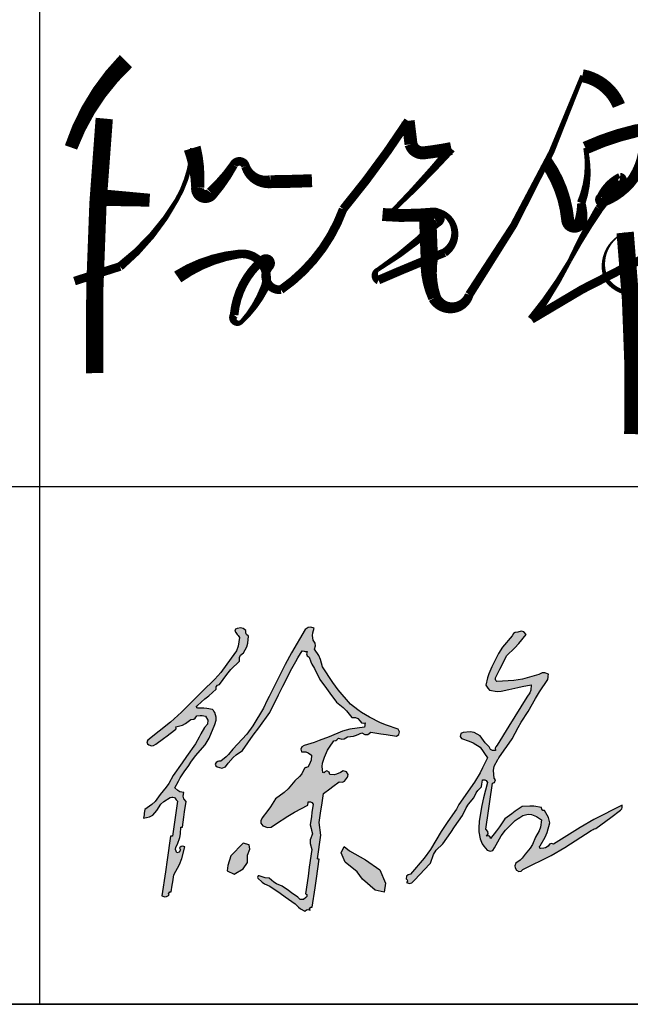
# Model space of a CAD drawing. Extents: x 1779708 to 7299578, y -1121471 to 88434.
# Tile 44 of 100: x 4057778 to 4059191, y -1065192 to -1062911. Entities that reach past the tile are written whole.
import ezdxf

# ---------------------------------------------------------------- set-up
doc = ezdxf.new("R2010")
doc.units = 0
doc.header["$LTSCALE"] = 1000
doc.header["$MEASUREMENT"] = 0
for name, color, linetype in [('PUB_TITLE', 4, 'CONTINUOUS'), ('可见线', 6, 'CONTINUOUS'), ('电子签', 2, 'CONTINUOUS')]:
    doc.layers.add(name, color=color, linetype=linetype)

# ---------------------------------------------------------------- blocks, each defined once
blk = doc.blocks.new('A$C5DA54128')
at = {"layer": '电子签'}
h = blk.add_hatch(color=256, dxfattribs=at)
h.dxf.hatch_style = 1
h.paths.add_polyline_path([(116.8, 343.6), (105.3, 346), (99.3, 349.2), (91, 357.4), (100.9, 376.5), (106.4, 385.9), (118, 404), (130.7, 422.4), (137.1, 431.6), (149.9, 450), (177.9, 482), (189.7, 501), (205.9, 540.4), (210.3, 553.8), (210.4, 562.3), (205.9, 575.8), (203.4, 579.2), (202.1, 580.9), (199.6, 584.3), (182.8, 587.5), (174.2, 588.2), (154.5, 587.8), (153.4, 593.5), (155.7, 595.7), (177.7, 614.7), (188.7, 624.3), (210.6, 643.3), (210.4, 650), (213.8, 654.9), (220.2, 657.1), (240.8, 686), (252.5, 699.7), (277.9, 724.6), (278, 735), (281, 741.4), (288.9, 748.2), (298.7, 766), (301.8, 776.5), (303.5, 796.7), (298, 801.2), (295.8, 805.7), (295.8, 812.9), (287.9, 819.2), (281.2, 820.9), (271.4, 819), (266.5, 817.4), (264.4, 811.3), (267.1, 807), (271.3, 801.3), (273.5, 798.5), (277.7, 792.8), (274.1, 767.3), (268.8, 754), (253.9, 733.1), (223.7, 691.6), (206.5, 672), (169.2, 636.7), (110, 576.4), (78.4, 547.9), (12.4, 495.1), (9.7, 490.4), (11, 484.9), (15.5, 482), (23.2, 479), (29.1, 479.6), (36, 484.1), (57.6, 500.2), (68.3, 508.2), (89.9, 524.3), (93, 527), (94.1, 529.8), (93.8, 533.9), (112.5, 538.9), (121.9, 543.6), (137.3, 555.4), (145.1, 556.1), (149.8, 559), (153.9, 565.6), (163.9, 567.1), (169.3, 566.9), (179, 564.5), (185.7, 553.3), (184.9, 542.2), (176.9, 532), (166, 513.4), (160.6, 504), (149.9, 485.3), (124.4, 448.6), (111.6, 430.2), (86.1, 393.5), (72.9, 370.1), (65.1, 358.9), (47.8, 338.4), (33.3, 318), (24, 308.7), (3.6, 294.2), (2.1, 284.3), (1.4, 279.4), (0, 269.5), (17.4, 273.3), (26.5, 278.6), (38.6, 291.7), (49.9, 309.9), (58.4, 318.2), (76.8, 329.1), (83.1, 330.5), (89.6, 329.8), (92.9, 325.3), (94.6, 323), (98, 318.5), (92.2, 277.9), (89.2, 257.6), (83.4, 217), (78.4, 217.7), (68.4, 148.4), (63.4, 113.8), (53.4, 44.5), (61.2, 41.8), (66.8, 42.3), (73.9, 46.6), (72.2, 50.7), (75.8, 55.9), (80.3, 55.8), (83.2, 75.6), (84.6, 85.5), (87.4, 105.3), (104.5, 135.7), (111.2, 152.6), (119.4, 186.5), (113.3, 188.2), (109, 187.4), (103.8, 183.7), (106.5, 178), (102.9, 170.9), (96.7, 169.6), (92.9, 178.9), (93.2, 185.8), (97.8, 194.7), (104.6, 213.6), (106.6, 223.8), (107.5, 243.9), (112.4, 243.1), (116.7, 272.8), (118.8, 287.7), (123.1, 317.4), (116.4, 325.8), (114.7, 333)])
h.paths.add_polyline_path([(476.8, 316.8), (483.1, 316.7), (487, 314.7), (490.9, 309.8), (487.5, 286), (485.8, 274.1), (482.3, 250.4), (484.9, 239.9), (486.1, 234.6), (488.7, 224.2), (482.6, 207.1), (482.2, 196.3), (487.2, 178.9), (479.7, 127.4), (476, 101.7), (468.6, 50.2), (472.2, 48.2), (472.8, 42.6), (469.6, 40), (462.9, 33.9), (453.4, 34.2), (447, 40.7), (428.6, 53.5), (419.4, 59.8), (401.1, 72.6), (384.8, 79), (376.9, 83.9), (364, 95.6), (352, 97.1), (346, 98.5), (334.6, 102.4), (331.5, 102.1), (329.5, 98.1), (331.1, 95.3), (343.1, 84), (350.5, 79.1), (365.7, 72.7), (395.1, 52.2), (409.8, 42), (439.2, 21.6), (448.6, 11.4), (454.3, 6.9), (466.4, 0), (471.5, 3.8), (475.9, 4.6), (482, 2.8), (480.2, 6.9), (483.9, 12.2), (488.3, 12), (496.3, 67.4), (500.3, 95.1), (508.4, 150.6), (505.4, 151), (503.4, 151.3), (507.4, 179), (509.4, 192.9), (513.4, 220.6), (511.5, 235), (510.5, 242.2), (508.5, 256.7), (513.4, 290.3), (515.8, 307.2), (520.7, 340.8), (538.7, 354.5), (547.8, 361.3), (566, 374.7), (575.4, 374.2), (581.6, 376.9), (587.6, 384.2), (590, 388.7), (590.9, 391.2), (591.8, 396.2), (587.1, 404), (577.8, 406.4), (569.9, 401.9), (558.4, 396.6), (551.4, 395.3), (538.8, 396.3), (537.7, 402.6), (530.3, 406.3), (524.7, 403.4), (522.6, 400.7), (519.3, 401.7), (517.4, 419.6), (518.2, 429.3), (523.3, 446.6), (532.4, 466.1), (537.9, 475.6), (550.3, 493.2), (556.5, 494.6), (559.8, 496.5), (564.1, 501.3), (574.1, 498.4), (581.1, 499.5), (589.9, 505.2), (607.2, 507.2), (616, 509.6), (632, 516.8), (640.7, 511.5), (649.3, 512), (657.4, 518.2), (687.1, 513.9), (702, 511.7), (731.7, 507.4), (738.5, 511.7), (740.7, 519.7), (737, 526.9), (702.9, 538.8), (686.1, 545.8), (653.6, 561.7), (630.9, 575.9), (619.8, 583.6), (598.5, 599.9), (563.7, 640.9), (547.5, 662.6), (518, 707.6), (512.4, 729.3), (507.6, 740.2), (495.1, 758.9), (498, 768.9), (497, 775.9), (491.3, 784.7), (489.3, 798.6), (489.9, 806.2), (493.8, 819.7), (483.8, 822.6), (476.7, 821.5), (468, 815.9), (428.6, 748.7), (410, 714.4), (375.1, 644.8), (363.7, 622.2), (358.1, 610.9), (346.7, 588.3), (316.7, 537.4), (298.7, 513.2), (258.8, 469.6), (246.2, 454.1), (239, 446.8), (223.4, 434.3), (218, 434.7), (214.9, 434), (210.3, 431.1), (207.6, 426.4), (209, 421), (213.5, 418), (226.4, 414.4), (237.1, 418), (245.3, 428.6), (259.4, 445.5), (267.9, 453.2), (286, 465.7), (317.6, 509.6), (333.4, 531.6), (365.1, 575.5), (390.6, 626.4), (403.4, 651.9), (428.9, 702.7), (440.8, 723.3), (446.8, 733.6), (459.1, 754), (465, 753.1), (468, 752.7), (473.9, 751.8), (471.8, 745.5), (473.7, 739.8), (479.2, 735.9), (483.8, 722.2), (487, 715.6), (494.7, 703.4), (501, 690.4), (504.1, 683.9), (510.2, 670.8), (529.7, 644.7), (539.4, 631.7), (558.9, 605.7), (578.1, 589.6), (587.1, 580.6), (603.1, 561.4), (613.5, 561.3), (619.9, 558.3), (626.7, 550.4), (631.1, 546.1), (635.2, 544.8), (641.2, 545.8), (640.5, 540.8), (640.1, 538.3), (639.4, 533.4), (597.3, 527.2), (576.2, 521.4), (536.8, 505.3), (508.6, 494), (494.1, 489), (465, 480.2), (458.1, 475.8), (455.4, 469.2), (457.2, 461.2), (469.4, 461.3), (476.3, 459.1), (486.2, 451.9), (484.7, 437.9), (482.6, 430.6), (476.2, 418), (472, 416.6), (469.9, 415.9), (465.6, 414.5), (457.9, 397.8), (451.8, 389.8), (437.6, 378.1), (418.1, 354.5), (406.7, 343.7), (382, 325.5), (367.7, 302.7), (360.1, 291.7), (343.7, 270.4), (339.3, 262.3), (339.8, 254.7), (345.5, 247.4), (359.2, 242.5), (369.6, 243.9), (381.6, 252.3), (418, 275.8), (436.9, 286.8), (475.4, 307), (475.9, 310.9)])
h.paths.add_polyline_path([(307.8, 179.7), (306, 191.9), (288.7, 196.8), (252.3, 160.2), (243.6, 132.7), (242.5, 117.3), (262.6, 107.2), (288.8, 122.6), (301, 141.2), (300.6, 162.8)], flags=17)
h.paths.add_polyline_path([(642.3, 149.3), (596, 175.2), (580.4, 187.1), (572, 169.1), (583.6, 142.4), (618, 114.4), (634.1, 92.8), (669.9, 60.8), (696, 55.1), (699.8, 81.4), (684.2, 120.2)], flags=17)
h = blk.add_hatch(color=256, dxfattribs=at)
h.dxf.hatch_style = 1
h.paths.add_polyline_path([(1025.1, 439.8), (1026.4, 441.6), (1027, 442.5), (1028.3, 444.4), (1043.6, 466.4), (1051.3, 477.4), (1066.6, 499.5), (1083.9, 531.9), (1093.3, 547.8), (1113.4, 578.6), (1134.7, 616.5), (1146, 635.1), (1169.8, 671.6), (1170.6, 677.5), (1171, 680.5), (1171.9, 686.4), (1161.6, 690.8), (1153.9, 690.6), (1144, 685.4), (1096.4, 672.2), (1071.5, 668), (1022.3, 665.1), (1019.7, 668.7), (1018.9, 671.2), (1018.8, 675.7), (1031.5, 701.1), (1037.9, 713.8), (1050.7, 739.3), (1074.6, 763.3), (1086, 775.8), (1107.7, 801.8), (1101.1, 809.4), (1092.7, 811.5), (1083.3, 807.8), (1075.6, 807), (1070.9, 804.2), (1066.7, 797.6), (1039.1, 764.7), (1027, 746.1), (1008.2, 707.5), (999.2, 687.1), (995.6, 676.3), (990.4, 654.5), (994.7, 648.8), (996.8, 646), (1001, 640.3), (1023.1, 636.8), (1035.1, 637.2), (1056.9, 642.4), (1082.9, 647.8), (1095.9, 650.5), (1122, 655.7), (1120.6, 640.5), (1117.8, 632.3), (1109.2, 619.7), (1074.8, 564), (1057.7, 536.2), (1023.4, 480.5), (1019.2, 476.1), (1017.9, 472), (1018.8, 466), (1010.3, 465.1), (1003.9, 468.6), (1000.1, 476.3), (988.9, 488.1), (983.6, 494.4), (974.3, 507.8), (956.7, 517.3), (945.1, 519.6), (925.2, 517.4), (918.5, 514.9), (915.9, 506.1), (920.2, 500.4), (942.9, 492.5), (954, 487.3), (974.6, 474.9), (982.9, 462.6), (987.1, 456.4), (995.4, 444.1), (981.5, 415.3), (973.9, 401.2), (957.5, 373.8), (939.6, 348), (930.7, 335.2), (912.8, 309.5), (910, 303.8), (908.6, 301), (905.7, 295.3), (887.9, 269.6), (878.9, 256.8), (861.1, 231), (830.2, 178.6), (812.2, 153.5), (772.5, 107.4), (765.5, 105.6), (761.4, 101.1), (760.4, 94), (763.2, 90.9), (763.6, 87.3), (761.5, 83.7), (769.4, 80.5), (776.5, 82), (782.3, 88.3), (801.5, 108.7), (811, 119), (830.2, 139.5), (839.1, 164.3), (847, 176.5), (866, 195), (888.9, 228), (900.4, 244.6), (923.4, 277.6), (933.5, 299.6), (940.3, 310.1), (956, 328.5), (962.7, 342.7), (967.4, 349.4), (978.3, 360.6), (979.5, 368.6), (980, 372.5), (981.2, 380.4), (987.5, 380.3), (991.4, 378.3), (995.3, 373.3), (983.8, 328.7), (979, 306.1), (971.4, 260.6), (970.1, 240.2), (970.7, 229.7), (974.2, 209.6), (980, 195.2), (984.4, 188.1), (994.7, 176.4), (1003.3, 173.9), (1010.5, 176.3), (1015.9, 183.4), (1035.2, 218.3), (1047.5, 234.8), (1075.4, 263.2), (1084.7, 268.5), (1089.2, 271.4), (1097.7, 277.7), (1113.5, 280.7), (1122.6, 280), (1137.7, 274.5), (1143, 270.3), (1145.7, 268.4), (1151.5, 264.9), (1148.5, 243.7), (1144.8, 232.9), (1134, 214.4), (1125.5, 193.1), (1119.3, 182.8), (1104.3, 165.6), (1095.5, 153.4), (1089.9, 147.8), (1077.7, 139.1), (1075, 131.3), (1075.6, 125.7), (1079.8, 118.6), (1086.3, 115.2), (1092.5, 116.1), (1097.8, 121), (1179.6, 161.4), (1219.6, 184.2), (1296, 233.9), (1300.9, 237.1), (1303.8, 238.3), (1309.5, 239.5), (1337.8, 260.7), (1352, 271.3), (1380.3, 292.5), (1384.4, 297), (1385.7, 300.9), (1384.9, 307), (1303.6, 265.6), (1263.8, 242.9), (1186.7, 194.1), (1180.3, 196.2), (1174.7, 194.3), (1170.8, 188.8), (1163.4, 183.8), (1158.5, 182.2), (1149.6, 181.8), (1146.6, 183), (1145.8, 187.4), (1148.2, 189.6), (1162.2, 214.8), (1167.8, 228.5), (1175.5, 256.4), (1171.8, 271.2), (1168.6, 278.6), (1160.3, 291.4), (1155.4, 292.2), (1152.3, 295.3), (1151.5, 300.3), (1129.7, 304.1), (1118.4, 304.7), (1096.3, 303.2), (1075.7, 289.6), (1065.5, 282.4), (1045.7, 267.5), (1030.3, 244), (1022, 232.5), (1004.6, 210.3), (1003.1, 215.5), (998.2, 218.3), (992.9, 217), (997.1, 224.1), (996.4, 231.4), (990.9, 237.6), (998.6, 291), (1002.4, 317.7), (1010.2, 371.2), (1015.9, 373.3), (1018.2, 380.7), (1014.8, 385.7), (1012.4, 407.6), (1014.8, 420.3)])
for p, q in [((266.5, 817.4), (264.4, 811.3)), ((264.4, 811.3), (267.1, 807)), ((271.4, 819), (266.5, 817.4)), ((267.1, 807), (271.3, 801.3)), ((271.3, 801.3), (273.5, 798.5)), ((281.2, 820.9), (271.4, 819)), ((273.5, 798.5), (277.7, 792.8)), ((287.9, 819.2), (281.2, 820.9)), ((295.8, 812.9), (287.9, 819.2)), ((295.8, 805.7), (295.8, 812.9)), ((298, 801.2), (295.8, 805.7)), ((303.5, 796.7), (298, 801.2)), ((468, 815.9), (428.6, 748.7)), ((476.7, 821.5), (468, 815.9)), ((483.8, 822.6), (476.7, 821.5)), ((493.8, 819.7), (483.8, 822.6)), ((489.3, 798.6), (489.9, 806.2)), ((491.3, 784.7), (489.3, 798.6)), ((489.9, 806.2), (493.8, 819.7)), ((1070.9, 804.2), (1066.7, 797.6)), ((1075.6, 807), (1070.9, 804.2)), ((1083.3, 807.8), (1075.6, 807)), ((1092.7, 811.5), (1083.3, 807.8)), ((1086, 775.8), (1107.7, 801.8)), ((1101.1, 809.4), (1092.7, 811.5)), ((1107.7, 801.8), (1101.1, 809.4)), ((277.7, 792.8), (274.1, 767.3)), ((298.7, 766), (301.8, 776.5)), ((301.8, 776.5), (303.5, 796.7)), ((497, 775.9), (491.3, 784.7)), ((498, 768.9), (497, 775.9)), ((1066.7, 797.6), (1039.1, 764.7)), ((1074.6, 763.3), (1086, 775.8)), ((268.8, 754), (253.9, 733.1)), ((274.1, 767.3), (268.8, 754)), ((278, 735), (281, 741.4)), ((281, 741.4), (288.9, 748.2)), ((288.9, 748.2), (298.7, 766)), ((428.6, 748.7), (410, 714.4)), ((446.8, 733.6), (459.1, 754)), ((459.1, 754), (465, 753.1)), ((465, 753.1), (468, 752.7)), ((468, 752.7), (473.9, 751.8)), ((473.9, 751.8), (471.8, 745.5)), ((471.8, 745.5), (473.7, 739.8)), ((495.1, 758.9), (498, 768.9)), ((507.6, 740.2), (495.1, 758.9)), ((1027, 746.1), (1008.2, 707.5)), ((1039.1, 764.7), (1027, 746.1)), ((1050.7, 739.3), (1074.6, 763.3)), ((253.9, 733.1), (223.7, 691.6)), ((252.5, 699.7), (277.9, 724.6)), ((277.9, 724.6), (278, 735)), ((410, 714.4), (375.1, 644.8)), ((428.9, 702.7), (440.8, 723.3)), ((440.8, 723.3), (446.8, 733.6)), ((473.7, 739.8), (479.2, 735.9)), ((479.2, 735.9), (483.8, 722.2)), ((483.8, 722.2), (487, 715.6)), ((487, 715.6), (494.7, 703.4)), ((512.4, 729.3), (507.6, 740.2)), ((518, 707.6), (512.4, 729.3)), ((1031.5, 701.1), (1037.9, 713.8)), ((1037.9, 713.8), (1050.7, 739.3)), ((223.7, 691.6), (206.5, 672)), ((220.2, 657.1), (240.8, 686)), ((240.8, 686), (252.5, 699.7)), ((403.4, 651.9), (428.9, 702.7)), ((494.7, 703.4), (501, 690.4)), ((501, 690.4), (504.1, 683.9)), ((547.5, 662.6), (518, 707.6)), ((999.2, 687.1), (995.6, 676.3)), ((1008.2, 707.5), (999.2, 687.1)), ((1018.8, 675.7), (1031.5, 701.1)), ((1144, 685.4), (1096.4, 672.2)), ((1153.9, 690.6), (1144, 685.4)), ((1161.6, 690.8), (1153.9, 690.6)), ((1171.9, 686.4), (1161.6, 690.8)), ((1171, 680.5), (1171.9, 686.4)), ((206.5, 672), (169.2, 636.7)), ((213.8, 654.9), (220.2, 657.1)), ((504.1, 683.9), (510.2, 670.8)), ((510.2, 670.8), (529.7, 644.7)), ((563.7, 640.9), (547.5, 662.6)), ((995.6, 676.3), (990.4, 654.5)), ((1018.9, 671.2), (1018.8, 675.7)), ((1019.7, 668.7), (1018.9, 671.2)), ((1022.3, 665.1), (1019.7, 668.7)), ((1071.5, 668), (1022.3, 665.1)), ((1096.4, 672.2), (1071.5, 668)), ((1146, 635.1), (1169.8, 671.6)), ((1169.8, 671.6), (1170.6, 677.5)), ((1170.6, 677.5), (1171, 680.5)), ((169.2, 636.7), (110, 576.4)), ((188.7, 624.3), (210.6, 643.3)), ((210.4, 650), (213.8, 654.9)), ((210.6, 643.3), (210.4, 650)), ((375.1, 644.8), (363.7, 622.2)), ((390.6, 626.4), (403.4, 651.9)), ((529.7, 644.7), (539.4, 631.7)), ((539.4, 631.7), (558.9, 605.7)), ((598.5, 599.9), (563.7, 640.9)), ((990.4, 654.5), (994.7, 648.8)), ((994.7, 648.8), (996.8, 646)), ((996.8, 646), (1001, 640.3)), ((1001, 640.3), (1023.1, 636.8)), ((1023.1, 636.8), (1035.1, 637.2)), ((1035.1, 637.2), (1056.9, 642.4)), ((1056.9, 642.4), (1082.9, 647.8)), ((1082.9, 647.8), (1095.9, 650.5)), ((1095.9, 650.5), (1122, 655.7)), ((1117.8, 632.3), (1109.2, 619.7)), ((1120.6, 640.5), (1117.8, 632.3)), ((1122, 655.7), (1120.6, 640.5)), ((1134.7, 616.5), (1146, 635.1)), ((155.7, 595.7), (177.7, 614.7)), ((177.7, 614.7), (188.7, 624.3)), ((358.1, 610.9), (346.7, 588.3)), ((363.7, 622.2), (358.1, 610.9)), ((365.1, 575.5), (390.6, 626.4)), ((558.9, 605.7), (578.1, 589.6)), ((619.8, 583.6), (598.5, 599.9)), ((1109.2, 619.7), (1074.8, 564)), ((1113.4, 578.6), (1134.7, 616.5)), ((110, 576.4), (78.4, 547.9)), ((153.4, 593.5), (155.7, 595.7)), ((154.2, 589.1), (153.4, 593.5)), ((157.1, 587.9), (154.2, 589.1)), ((174.2, 588.2), (157.1, 587.9)), ((182.8, 587.5), (174.2, 588.2)), ((199.6, 584.3), (182.8, 587.5)), ((202.1, 580.9), (199.6, 584.3)), ((203.4, 579.2), (202.1, 580.9)), ((205.9, 575.8), (203.4, 579.2)), ((210.4, 562.3), (205.9, 575.8)), ((346.7, 588.3), (316.7, 537.4)), ((333.4, 531.6), (365.1, 575.5)), ((578.1, 589.6), (587.1, 580.6)), ((587.1, 580.6), (603.1, 561.4)), ((630.9, 575.9), (619.8, 583.6)), ((653.6, 561.7), (630.9, 575.9)), ((1093.3, 547.8), (1113.4, 578.6)), ((78.4, 547.9), (12.4, 495.1)), ((112.5, 538.9), (121.9, 543.6)), ((121.9, 543.6), (137.3, 555.4)), ((137.3, 555.4), (145.1, 556.1)), ((145.1, 556.1), (149.8, 559)), ((149.8, 559), (153.9, 565.6)), ((153.9, 565.6), (163.9, 567.1)), ((163.9, 567.1), (169.3, 566.9)), ((169.3, 566.9), (179, 564.5)), ((184.9, 542.2), (176.9, 532)), ((179, 564.5), (185.7, 553.3)), ((185.7, 553.3), (184.9, 542.2)), ((205.9, 540.4), (210.3, 553.8)), ((210.3, 553.8), (210.4, 562.3)), ((603.1, 561.4), (613.5, 561.3)), ((613.5, 561.3), (619.9, 558.3)), ((619.9, 558.3), (626.7, 550.4)), ((626.7, 550.4), (631.1, 546.1)), ((631.1, 546.1), (635.2, 544.8)), ((635.2, 544.8), (641.2, 545.8)), ((641.2, 545.8), (640.5, 540.8)), ((686.1, 545.8), (653.6, 561.7)), ((702.9, 538.8), (686.1, 545.8)), ((1074.8, 564), (1057.7, 536.2)), ((1083.9, 531.9), (1093.3, 547.8)), ((68.3, 508.2), (89.9, 524.3)), ((89.9, 524.3), (93, 527)), ((93, 527), (94.1, 529.8)), ((93.8, 533.9), (112.5, 538.9)), ((94.1, 529.8), (93.8, 533.9)), ((166, 513.4), (160.6, 504)), ((176.9, 532), (166, 513.4)), ((189.7, 501), (205.9, 540.4)), ((316.7, 537.4), (298.7, 513.2)), ((317.6, 509.6), (333.4, 531.6)), ((576.2, 521.4), (536.8, 505.3)), ((597.3, 527.2), (576.2, 521.4)), ((639.4, 533.4), (597.3, 527.2)), ((616, 509.6), (632, 516.8)), ((632, 516.8), (640.7, 511.5)), ((640.1, 538.3), (639.4, 533.4)), ((640.5, 540.8), (640.1, 538.3)), ((649.3, 512), (657.4, 518.2)), ((657.4, 518.2), (687.1, 513.9)), ((687.1, 513.9), (702, 511.7)), ((737, 526.9), (702.9, 538.8)), ((740.7, 519.7), (737, 526.9)), ((738.5, 511.7), (740.7, 519.7)), ((918.5, 514.9), (915.9, 506.1)), ((925.2, 517.4), (918.5, 514.9)), ((945.1, 519.6), (925.2, 517.4)), ((956.7, 517.3), (945.1, 519.6)), ((974.3, 507.8), (956.7, 517.3)), ((1057.7, 536.2), (1023.4, 480.5)), ((1066.6, 499.5), (1083.9, 531.9)), ((12.4, 495.1), (9.7, 490.4)), ((9.7, 490.4), (11, 484.9)), ((11, 484.9), (15.5, 482)), ((36, 484.1), (57.6, 500.2)), ((57.6, 500.2), (68.3, 508.2)), ((149.9, 485.3), (124.4, 448.6)), ((160.6, 504), (149.9, 485.3)), ((177.9, 482), (189.7, 501)), ((298.7, 513.2), (258.8, 469.6)), ((286, 465.7), (317.6, 509.6)), ((494.1, 489), (465, 480.2)), ((508.6, 494), (494.1, 489)), ((536.8, 505.3), (508.6, 494)), ((537.9, 475.6), (550.3, 493.2)), ((550.3, 493.2), (556.5, 494.6)), ((556.5, 494.6), (559.8, 496.5)), ((559.8, 496.5), (564.1, 501.3)), ((564.1, 501.3), (574.1, 498.4)), ((574.1, 498.4), (581.1, 499.5)), ((581.1, 499.5), (589.9, 505.2)), ((589.9, 505.2), (607.2, 507.2)), ((607.2, 507.2), (616, 509.6)), ((640.7, 511.5), (649.3, 512)), ((702, 511.7), (731.7, 507.4)), ((731.7, 507.4), (738.5, 511.7)), ((915.9, 506.1), (920.2, 500.4)), ((920.2, 500.4), (942.9, 492.5)), ((942.9, 492.5), (954, 487.3)), ((954, 487.3), (974.6, 474.9)), ((983.6, 494.4), (974.3, 507.8)), ((988.9, 488.1), (983.6, 494.4)), ((1000.1, 476.3), (988.9, 488.1)), ((1051.3, 477.4), (1066.6, 499.5)), ((15.5, 482), (23.2, 479)), ((23.2, 479), (29.1, 479.6)), ((29.1, 479.6), (36, 484.1)), ((149.9, 450), (177.9, 482)), ((258.8, 469.6), (246.2, 454.1)), ((267.9, 453.2), (286, 465.7)), ((458.1, 475.8), (455.4, 469.2)), ((455.4, 469.2), (457.2, 461.2)), ((457.2, 461.2), (469.4, 461.3)), ((465, 480.2), (458.1, 475.8)), ((469.4, 461.3), (476.3, 459.1)), ((476.3, 459.1), (486.2, 451.9)), ((523.3, 446.6), (532.4, 466.1)), ((532.4, 466.1), (537.9, 475.6)), ((974.6, 474.9), (982.9, 462.6)), ((982.9, 462.6), (987.1, 456.4)), ((987.1, 456.4), (995.4, 444.1)), ((1003.9, 468.6), (1000.1, 476.3)), ((1010.3, 465.1), (1003.9, 468.6)), ((1018.8, 466), (1010.3, 465.1)), ((1019.2, 476.1), (1017.9, 472)), ((1017.9, 472), (1018.8, 466)), ((1023.4, 480.5), (1019.2, 476.1)), ((1028.3, 444.4), (1043.6, 466.4)), ((1043.6, 466.4), (1051.3, 477.4)), ((111.6, 430.2), (86.1, 393.5)), ((124.4, 448.6), (111.6, 430.2)), ((130.7, 422.4), (137.1, 431.6)), ((137.1, 431.6), (149.9, 450)), ((210.3, 431.1), (207.6, 426.4)), ((214.9, 434), (210.3, 431.1)), ((218, 434.7), (214.9, 434)), ((223.4, 434.3), (218, 434.7)), ((239, 446.8), (223.4, 434.3)), ((237.1, 418), (245.3, 428.6)), ((246.2, 454.1), (239, 446.8)), ((245.3, 428.6), (259.4, 445.5)), ((259.4, 445.5), (267.9, 453.2)), ((482.6, 430.6), (476.2, 418)), ((484.7, 437.9), (482.6, 430.6)), ((486.2, 451.9), (484.7, 437.9)), ((517.4, 419.6), (518.2, 429.3)), ((518.2, 429.3), (523.3, 446.6)), ((995.4, 444.1), (981.5, 415.3)), ((1014.8, 420.3), (1025.1, 439.8)), ((1025.1, 439.8), (1026.4, 441.6)), ((1026.4, 441.6), (1027, 442.5)), ((1027, 442.5), (1028.3, 444.4)), ((106.4, 385.9), (118, 404)), ((118, 404), (130.7, 422.4)), ((207.6, 426.4), (209, 421)), ((209, 421), (213.5, 418)), ((213.5, 418), (226.4, 414.4)), ((226.4, 414.4), (237.1, 418)), ((465.6, 414.5), (457.9, 397.8)), ((469.9, 415.9), (465.6, 414.5)), ((472, 416.6), (469.9, 415.9)), ((476.2, 418), (472, 416.6)), ((519.3, 401.7), (517.4, 419.6)), ((521.5, 401), (519.3, 401.7)), ((523.3, 401.6), (521.5, 401)), ((524.7, 403.4), (523.3, 401.6)), ((530.3, 406.3), (524.7, 403.4)), ((537.7, 402.6), (530.3, 406.3)), ((538.8, 396.3), (537.7, 402.6)), ((569.9, 401.9), (558.4, 396.6)), ((577.8, 406.4), (569.9, 401.9)), ((587.1, 404), (577.8, 406.4)), ((591.8, 396.2), (587.1, 404)), ((973.9, 401.2), (957.5, 373.8)), ((981.5, 415.3), (973.9, 401.2)), ((1012.4, 407.6), (1014.8, 420.3)), ((1014.8, 385.7), (1012.4, 407.6)), ((86.1, 393.5), (72.9, 370.1)), ((91, 357.4), (100.9, 376.5)), ((100.9, 376.5), (106.4, 385.9)), ((437.6, 378.1), (418.1, 354.5)), ((451.8, 389.8), (437.6, 378.1)), ((457.9, 397.8), (451.8, 389.8)), ((551.4, 395.3), (538.8, 396.3)), ((547.8, 361.3), (566, 374.7)), ((558.4, 396.6), (551.4, 395.3)), ((566, 374.7), (575.4, 374.2)), ((575.4, 374.2), (581.6, 376.9)), ((581.6, 376.9), (587.6, 384.2)), ((587.6, 384.2), (590, 388.7)), ((590, 388.7), (590.9, 391.2)), ((590.9, 391.2), (591.8, 396.2)), ((957.5, 373.8), (939.6, 348)), ((979.5, 368.6), (980, 372.5)), ((980, 372.5), (981.2, 380.4)), ((981.2, 380.4), (987.5, 380.3)), ((995.3, 373.3), (983.8, 328.7)), ((987.5, 380.3), (991.4, 378.3)), ((991.4, 378.3), (995.3, 373.3)), ((1002.4, 317.7), (1010.2, 371.2)), ((1010.2, 371.2), (1015.9, 373.3)), ((1018.2, 380.7), (1014.8, 385.7)), ((1015.9, 373.3), (1018.2, 380.7)), ((65.1, 358.9), (47.8, 338.4)), ((72.9, 370.1), (65.1, 358.9)), ((99.3, 349.2), (91, 357.4)), ((105.3, 346), (99.3, 349.2)), ((116.8, 343.6), (105.3, 346)), ((114.7, 333), (116.8, 343.6)), ((406.7, 343.7), (382, 325.5)), ((418.1, 354.5), (406.7, 343.7)), ((520.7, 340.8), (538.7, 354.5)), ((538.7, 354.5), (547.8, 361.3)), ((939.6, 348), (930.7, 335.2)), ((956, 328.5), (962.7, 342.7)), ((962.7, 342.7), (967.4, 349.4)), ((967.4, 349.4), (978.3, 360.6)), ((978.3, 360.6), (979.5, 368.6)), ((33.3, 318), (24, 308.7)), ((47.8, 338.4), (33.3, 318)), ((49.9, 309.9), (58.4, 318.2)), ((58.4, 318.2), (76.8, 329.1)), ((76.8, 329.1), (81.8, 330.2)), ((81.8, 330.2), (84.5, 330.4)), ((84.5, 330.4), (89.6, 329.8)), ((89.6, 329.8), (92.9, 325.3)), ((98, 318.5), (92.2, 277.9)), ((92.9, 325.3), (94.6, 323)), ((94.6, 323), (98, 318.5)), ((116.4, 325.8), (114.7, 333)), ((123.1, 317.4), (116.4, 325.8)), ((118.8, 287.7), (123.1, 317.4)), ((382, 325.5), (367.7, 302.7)), ((476.2, 312.9), (476.8, 316.8)), ((476.8, 316.8), (483.1, 316.7)), ((483.1, 316.7), (487, 314.7)), ((487, 314.7), (490.9, 309.8)), ((515.8, 307.2), (520.7, 340.8)), ((930.7, 335.2), (912.8, 309.5)), ((940.3, 310.1), (956, 328.5)), ((983.8, 328.7), (979, 306.1)), ((998.6, 291), (1002.4, 317.7)), ((3.6, 294.2), (2.1, 284.3)), ((24, 308.7), (3.6, 294.2)), ((26.5, 278.6), (38.6, 291.7)), ((38.6, 291.7), (49.9, 309.9)), ((116.7, 272.8), (118.8, 287.7)), ((360.1, 291.7), (343.7, 270.4)), ((367.7, 302.7), (360.1, 291.7)), ((418, 275.8), (436.9, 286.8)), ((436.9, 286.8), (475.4, 307)), ((475.4, 307), (475.9, 310.9)), ((475.9, 310.9), (476.2, 312.9)), ((487.5, 286), (485.8, 274.1)), ((490.9, 309.8), (487.5, 286)), ((508.5, 256.7), (513.4, 290.3)), ((513.4, 290.3), (515.8, 307.2)), ((905.7, 295.3), (887.9, 269.6)), ((908.6, 301), (905.7, 295.3)), ((910, 303.8), (908.6, 301)), ((912.8, 309.5), (910, 303.8)), ((923.4, 277.6), (933.5, 299.6)), ((933.5, 299.6), (940.3, 310.1)), ((979, 306.1), (971.4, 260.6)), ((990.9, 237.6), (998.6, 291)), ((1075.7, 289.6), (1065.5, 282.4)), ((1096.3, 303.2), (1075.7, 289.6)), ((1118.4, 304.7), (1096.3, 303.2)), ((1129.7, 304.1), (1118.4, 304.7)), ((1151.5, 300.3), (1129.7, 304.1)), ((1152.3, 295.3), (1151.5, 300.3)), ((1155.4, 292.2), (1152.3, 295.3)), ((1160.3, 291.4), (1155.4, 292.2)), ((1168.6, 278.6), (1160.3, 291.4)), ((1384.9, 307), (1303.6, 265.6)), ((1352, 271.3), (1380.3, 292.5)), ((1380.3, 292.5), (1384.4, 297)), ((1384.4, 297), (1385.7, 300.9)), ((1385.7, 300.9), (1384.9, 307)), ((1.4, 279.4), (0, 269.5)), ((0, 269.5), (17.4, 273.3)), ((2.1, 284.3), (1.4, 279.4)), ((17.4, 273.3), (26.5, 278.6)), ((89.2, 257.6), (83.4, 217)), ((92.2, 277.9), (89.2, 257.6)), ((112.4, 243.1), (116.7, 272.8)), ((343.7, 270.4), (339.3, 262.3)), ((339.3, 262.3), (339.8, 254.7)), ((381.6, 252.3), (418, 275.8)), ((485.8, 274.1), (482.3, 250.4)), ((510.5, 242.2), (508.5, 256.7)), ((878.9, 256.8), (861.1, 231)), ((887.9, 269.6), (878.9, 256.8)), ((900.4, 244.6), (923.4, 277.6)), ((971.4, 260.6), (970.1, 240.2)), ((1045.7, 267.5), (1030.3, 244)), ((1065.5, 282.4), (1045.7, 267.5)), ((1047.5, 234.8), (1075.4, 263.2)), ((1075.4, 263.2), (1084.7, 268.5)), ((1084.7, 268.5), (1089.2, 271.4)), ((1089.2, 271.4), (1097.7, 277.7)), ((1097.7, 277.7), (1113.5, 280.7)), ((1113.5, 280.7), (1122.6, 280)), ((1122.6, 280), (1137.7, 274.5)), ((1137.7, 274.5), (1143, 270.3)), ((1143, 270.3), (1145.7, 268.4)), ((1145.7, 268.4), (1151.5, 264.9)), ((1151.5, 264.9), (1148.5, 243.7)), ((1171.8, 271.2), (1168.6, 278.6)), ((1175.5, 256.4), (1171.8, 271.2)), ((1303.6, 265.6), (1263.8, 242.9)), ((1309.5, 239.5), (1337.8, 260.7)), ((1337.8, 260.7), (1352, 271.3)), ((106.6, 223.8), (107.5, 243.9)), ((107.5, 243.9), (109.4, 243.6)), ((109.4, 243.6), (110.4, 243.4)), ((110.4, 243.4), (112.4, 243.1)), ((339.8, 254.7), (345.5, 247.4)), ((345.5, 247.4), (359.2, 242.5)), ((359.2, 242.5), (369.6, 243.9)), ((369.6, 243.9), (381.6, 252.3)), ((482.3, 250.4), (484.9, 239.9)), ((484.9, 239.9), (486.1, 234.6)), ((486.1, 234.6), (488.7, 224.2)), ((511.5, 235), (510.5, 242.2)), ((513.4, 220.6), (511.5, 235)), ((861.1, 231), (830.2, 178.6)), ((888.9, 228), (900.4, 244.6)), ((970.1, 240.2), (970.7, 229.7)), ((970.7, 229.7), (974.2, 209.6)), ((996.4, 231.4), (990.9, 237.6)), ((997.1, 224.1), (996.4, 231.4)), ((1022, 232.5), (1004.6, 210.3)), ((1030.3, 244), (1022, 232.5)), ((1035.2, 218.3), (1047.5, 234.8)), ((1144.8, 232.9), (1134, 214.4)), ((1148.5, 243.7), (1144.8, 232.9)), ((1162.2, 214.8), (1167.8, 228.5)), ((1167.8, 228.5), (1175.5, 256.4)), ((1263.8, 242.9), (1186.7, 194.1)), ((1219.6, 184.2), (1296, 233.9)), ((1296, 233.9), (1300.9, 237.1)), ((1300.9, 237.1), (1303.8, 238.3)), ((1303.8, 238.3), (1309.5, 239.5)), ((78.4, 217.7), (68.4, 148.4)), ((80.4, 217.4), (78.4, 217.7)), ((81.4, 217.3), (80.4, 217.4)), ((83.4, 217), (81.4, 217.3)), ((97.8, 194.7), (104.6, 213.6)), ((104.6, 213.6), (106.6, 223.8)), ((482.6, 207.1), (482.2, 196.3)), ((488.7, 224.2), (482.6, 207.1)), ((509.4, 192.9), (513.4, 220.6)), ((866, 195), (888.9, 228)), ((974.2, 209.6), (980, 195.2)), ((992.9, 217), (997.1, 224.1)), ((998.2, 218.3), (992.9, 217)), ((1003.1, 215.5), (998.2, 218.3)), ((1004.6, 210.3), (1003.1, 215.5)), ((1015.9, 183.4), (1035.2, 218.3)), ((1134, 214.4), (1125.5, 193.1)), ((1148.2, 189.6), (1162.2, 214.8)), ((92.9, 178.9), (93.2, 185.8)), ((96.7, 169.6), (92.9, 178.9)), ((93.2, 185.8), (97.8, 194.7)), ((106.5, 178), (102.9, 170.9)), ((109, 187.4), (103.8, 183.7)), ((103.8, 183.7), (106.5, 178)), ((113.3, 188.2), (109, 187.4)), ((111.2, 152.6), (119.4, 186.5)), ((119.4, 186.5), (113.3, 188.2)), ((487.2, 178.9), (479.7, 127.4)), ((482.2, 196.3), (487.2, 178.9)), ((503.4, 151.3), (507.4, 179)), ((507.4, 179), (509.4, 192.9)), ((830.2, 178.6), (812.2, 153.5)), ((839.1, 164.3), (847, 176.5)), ((847, 176.5), (866, 195)), ((980, 195.2), (984.4, 188.1)), ((984.4, 188.1), (994.7, 176.4)), ((994.7, 176.4), (1003.3, 173.9)), ((1003.3, 173.9), (1010.5, 176.3)), ((1010.5, 176.3), (1015.9, 183.4)), ((1119.3, 182.8), (1104.3, 165.6)), ((1125.5, 193.1), (1119.3, 182.8)), ((1145.8, 187.4), (1148.2, 189.6)), ((1146.6, 183), (1145.8, 187.4)), ((1149.6, 181.8), (1146.6, 183)), ((1158.5, 182.2), (1149.6, 181.8)), ((1163.4, 183.8), (1158.5, 182.2)), ((1170.8, 188.8), (1163.4, 183.8)), ((1174.7, 194.3), (1170.8, 188.8)), ((1180.3, 196.2), (1174.7, 194.3)), ((1179.6, 161.4), (1219.6, 184.2)), ((1186.7, 194.1), (1180.3, 196.2)), ((68.4, 148.4), (63.4, 113.8)), ((102.9, 170.9), (96.7, 169.6)), ((104.5, 135.7), (111.2, 152.6)), ((500.3, 95.1), (508.4, 150.6)), ((505.4, 151), (503.4, 151.3)), ((506.4, 150.9), (505.4, 151)), ((508.4, 150.6), (506.4, 150.9)), ((812.2, 153.5), (772.5, 107.4)), ((830.2, 139.5), (839.1, 164.3)), ((1089.9, 147.8), (1077.7, 139.1)), ((1095.5, 153.4), (1089.9, 147.8)), ((1104.3, 165.6), (1095.5, 153.4)), ((1097.8, 121), (1179.6, 161.4)), ((87.4, 105.3), (104.5, 135.7)), ((479.7, 127.4), (476, 101.7)), ((801.5, 108.7), (811, 119)), ((811, 119), (830.2, 139.5)), ((1077.7, 139.1), (1075, 131.3)), ((1075, 131.3), (1075.6, 125.7)), ((1075.6, 125.7), (1079.8, 118.6)), ((1079.8, 118.6), (1086.3, 115.2)), ((1086.3, 115.2), (1092.5, 116.1)), ((1092.5, 116.1), (1097.8, 121)), ((63.4, 113.8), (53.4, 44.5)), ((84.6, 85.5), (87.4, 105.3)), ((331.5, 102.1), (329.5, 98.1)), ((329.5, 98.1), (331.1, 95.3)), ((331.1, 95.3), (343.1, 84)), ((334.6, 102.4), (331.5, 102.1)), ((346, 98.5), (334.6, 102.4)), ((352, 97.1), (346, 98.5)), ((364, 95.6), (352, 97.1)), ((376.9, 83.9), (364, 95.6)), ((476, 101.7), (468.6, 50.2)), ((496.3, 67.4), (500.3, 95.1)), ((761.4, 101.1), (760.4, 94)), ((760.4, 94), (763.2, 90.9)), ((765.5, 105.6), (761.4, 101.1)), ((763.6, 87.3), (761.5, 83.7)), ((763.2, 90.9), (763.6, 87.3)), ((772.5, 107.4), (765.5, 105.6)), ((776.5, 82), (782.3, 88.3)), ((782.3, 88.3), (801.5, 108.7)), ((80.3, 55.8), (83.2, 75.6)), ((83.2, 75.6), (84.6, 85.5)), ((343.1, 84), (350.5, 79.1)), ((350.5, 79.1), (365.7, 72.7)), ((365.7, 72.7), (395.1, 52.2)), ((384.8, 79), (376.9, 83.9)), ((401.1, 72.6), (384.8, 79)), ((419.4, 59.8), (401.1, 72.6)), ((428.6, 53.5), (419.4, 59.8)), ((488.3, 12), (496.3, 67.4)), ((761.5, 83.7), (769.4, 80.5)), ((769.4, 80.5), (776.5, 82)), ((53.4, 44.5), (61.2, 41.8)), ((61.2, 41.8), (66.8, 42.3)), ((66.8, 42.3), (73.9, 46.6)), ((72.2, 50.7), (75.8, 55.9)), ((73.9, 46.6), (72.2, 50.7)), ((75.8, 55.9), (80.3, 55.8)), ((395.1, 52.2), (409.8, 42)), ((409.8, 42), (439.2, 21.6)), ((447, 40.7), (428.6, 53.5)), ((453.4, 34.2), (447, 40.7)), ((462.9, 33.9), (453.4, 34.2)), ((469.6, 40), (462.9, 33.9)), ((468.6, 50.2), (472.2, 48.2)), ((472.8, 42.6), (469.6, 40)), ((472.2, 48.2), (472.8, 42.6)), ((439.2, 21.6), (448.6, 11.4)), ((448.6, 11.4), (454.3, 6.9)), ((454.3, 6.9), (466.4, 0)), ((466.4, 0), (471.5, 3.8)), ((471.5, 3.8), (475.9, 4.6)), ((475.9, 4.6), (482, 2.8)), ((480.2, 6.9), (483.9, 12.2)), ((482, 2.8), (480.2, 6.9)), ((483.9, 12.2), (488.3, 12))]:
    blk.add_line(p, q, dxfattribs=at)
for points in [[(288.7, 196.8), (252.3, 160.2), (243.6, 132.7), (242.5, 117.3), (262.6, 107.2), (288.8, 122.6), (301, 141.2), (300.6, 162.8), (307.8, 179.7), (306, 191.9)], [(596, 175.2), (642.3, 149.3), (684.2, 120.2), (699.8, 81.4), (696, 55.1), (669.9, 60.8), (634.1, 92.8), (618, 114.4), (583.6, 142.4), (572, 169.1), (580.4, 187.1)]]:
    blk.add_lwpolyline(points, close=True, dxfattribs=at)
blk = doc.blocks.new('A$C3D8761CE')
at = {"layer": 'PUB_TITLE'}
for p, q in [((76100, 20800), (83100, 20800)), ((83100, 19600), (76100, 19600))]:
    blk.add_line(p, q, dxfattribs=at)
for points in [[(81000, 28000), (81000, 19600)], [(76100, 19600), (83100, 19600)]]:
    blk.add_lwpolyline(points, dxfattribs=at)
at = {"layer": '电子签'}
for points in [[(81200.3, 21785.3, 40, 30, 0.113665), (81073, 21585.3, 30, 30, 12.10746)], [(81320.1, 21285.2, 30, 20, -0.118474), (81462.5, 21338.4, 20, 20, -0.582329), (81521.1, 21259.3, 20, 10, -0.090401), (81468.1, 21181.5, 10, 20, -0.951917), (81450.7, 21197, 20, 20, -0.196864), (81517.3, 21325.3, 20, 20, -0.939279), (81532.3, 21309.7, 20, 20, 0.685736), (81559.1, 21255.6, 20, 20, 0.154244), (81703.1, 21442.1, 20, 20, 0.028127), (81853.7, 21646.9, 30, 30, 0), (81860.3, 21592.6, 30, 30, 0.362787), (81890.5, 21572.8, 30, 30, 0.019197), (81953.7, 21582.7, 20, 10, -0.020472), (81816.3, 21437.1, 10, 10, -0.233729), (81794.3, 21429.9, 30, 30, 0.045779), (81912.8, 21430.9, 30, 20, -0.879667), (81921.1, 21410.8, 20, 10, -0.048621), (81783.3, 21302.1, 10, 20, 0.623556), (81784.9, 21278, 20, 20, -0.008278), (81937.7, 21341.5, 20, 10, 0.816036), (81898.3, 21438.9, 40, 40, 0), (81902.6, 21329.3, 40, 30, 0.122736), (81914.9, 21236.9, 30, 20, 0.663287), (81995.1, 21244.1, 20, 10, 0.069085), (82257.2, 21751.5, 30, 30, -0.253622), (82341.6, 21682.5, 30, 30, 3.190749)], [(82173, 21552.2, 30, 30, -0.131933), (82223.2, 21416.8, 30, 30, 0.873436), (82253.8, 21415.5, 30, 20, 0.080941), (82254.4, 21456.5, 20, 10, 0.144959), (82264.2, 21584.1, 30, 30, -0.051263), (82381.4, 21623.8, 30, 30, -0.581071), (82402.9, 21600.4, 30, 20, -0.302678), (82305.9, 21457.9, 20, 20, -0.944201), (82300, 21470.2, 20, 20, -0.168661), (82344.3, 21516.4, 20, 20, -1.302791), (82339.8, 21504.7, 20, 20, -0.022864), (82295.8, 21443.1, 20, 10, 0.024629), (82227.6, 21322.5, 10, 20, -0.040418), (82139, 21186.6, 20, 20, -0.047626), (82503.7, 21373, 20, 20, -0.295695), (82538.2, 21368.5, 20, 20, 0), (82529.7, 21355.7, 20, 10, -0.045754), (82427.3, 21263.7, 10, 10, -0.422502), (82312.9, 21278.8, 10, 2, -0.421761), (82356.1, 21388.2, 40, 40, -0.031692), (82373.8, 20921.1, 40, 40, 2.926125)], [(81081.1, 21275.7, 20, 20, 0), (81186.5, 21309.4, 20, 10, 0.095128), (81318.9, 21465.3, 10, 10, 0.114048), (81353.8, 21583.5, 40, 30, -0.076678), (81366.4, 21492.5, 30, 30, 0.784183), (81398.5, 21478.8, 30, 20, 0.053539), (81449.7, 21544.9, 20, 20, -0.714299), (81477.2, 21541.4, 20, 30, 0.356783), (81534.8, 21505.9, 30, 30, 0.007927), (81631, 21508.3, 30, 30, 0.386331)], [(81122.1, 21470.3, 40, 30, 0), (81255.1, 21463.1, 30, 30, 0)]]:
    blk.add_lwpolyline(points, format="xyseb", dxfattribs=at)
at = {"layer": '电子签', "const_width": 40}
blk.add_lwpolyline([(81150, 21652.2, 0.027345), (81128, 21062.4, 1.970856)], format="xyb", dxfattribs=at)
at = {"layer": '电子签', "xscale": 0.8000000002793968, "yscale": 0.8000000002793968, "zscale": 0.8000000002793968}
blk.add_blockref('A$C5DA54128', (81241, 19815.6), dxfattribs=at)

msp = doc.modelspace()

# ---------------------------------------------------------------- block references
at = {"layer": '可见线'}
msp.add_blockref('A$C3D8761CE', (3976823.3, -1084792.1), dxfattribs=at)

doc.saveas('drawing.dxf')
